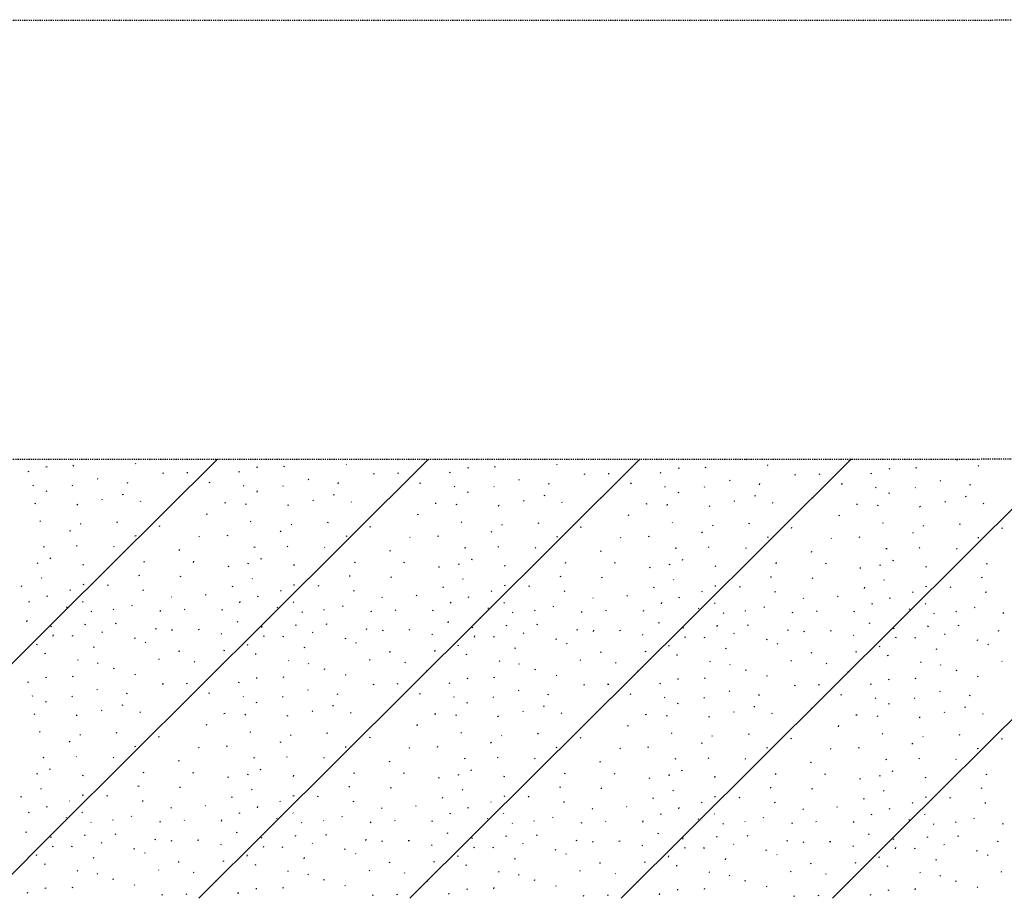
# Model space of a CAD drawing. Extents: x 387342 to 388770, y 98032 to 106632.
# Tile 8 of 14: x 388069 to 388158, y 100056 to 100136. Entities that reach past the tile are written whole.
import ezdxf

# ---------------------------------------------------------------- set-up
doc = ezdxf.new("R2010")
doc.units = 0
doc.header["$MEASUREMENT"] = 0
doc.linetypes.add('Eease', pattern=[0.4, 0.075, -0.05, 0.15, -0.05, 0.075])
doc.linetypes.add('Epl', pattern=[0.775, 0.325, -0.05, 0.025, -0.05, 0.325])
doc.layers.add('P_RW_EasementPerm', color=2, linetype='Eease', lineweight=30)
doc.layers.add('P_RW_PropertyLine', color=2, linetype='Epl', lineweight=25)

msp = doc.modelspace()

# ---------------------------------------------------------------- linework, layer by layer
at = {"layer": 'P_RW_EasementPerm', "ltscale": 0.2}
msp.add_line((387931.368, 100096.398), (388214.798, 100096.486), dxfattribs=at)
at = {"layer": 'P_RW_EasementPerm', "linetype": 'Continuous'}
for p, q in [((388072.077, 100082.02), (388086.57, 100096.446)), ((388091.276, 100081.975), (388105.821, 100096.452)), ((388110.476, 100081.93), (388125.072, 100096.458)), ((388129.676, 100081.885), (388144.323, 100096.464)), ((388148.876, 100081.84), (388163.574, 100096.47)), ((388052.832, 100062.865), (388072.077, 100082.02)), ((388072.032, 100062.82), (388091.276, 100081.975)), ((388091.232, 100062.775), (388110.476, 100081.93)), ((388110.432, 100062.73), (388129.676, 100081.885)), ((388129.632, 100062.685), (388148.876, 100081.84)), ((388148.831, 100062.641), (388168.076, 100081.796)), ((388065.622, 100056.44), (388072.032, 100062.82)), ((388084.872, 100056.446), (388091.232, 100062.775)), ((388104.123, 100056.452), (388110.432, 100062.73)), ((388123.374, 100056.457), (388129.632, 100062.685)), ((388142.625, 100056.463), (388148.831, 100062.641))]:
    msp.add_line(p, q, dxfattribs=at)
at = {"layer": 'P_RW_EasementPerm'}
for p, q in [((388115.569, 100096.449), (388115.571, 100096.455)), ((388134.769, 100096.404), (388134.788, 100096.461)), ((388153.969, 100096.359), (388154.003, 100096.459)), ((388071.051, 100095.757), (388070.948, 100095.735)), ((388073.445, 100095.805), (388073.479, 100095.904)), ((388079.151, 100096.004), (388079.101, 100096.054)), ((388086.577, 100096.417), (388086.474, 100096.395)), ((388090.251, 100095.712), (388090.148, 100095.69)), ((388092.645, 100095.76), (388092.679, 100095.86)), ((388098.351, 100095.959), (388098.301, 100096.009)), ((388105.777, 100096.372), (388105.674, 100096.35)), ((388109.451, 100095.667), (388109.348, 100095.645)), ((388111.845, 100095.715), (388111.879, 100095.815)), ((388117.551, 100095.914), (388117.501, 100095.964)), ((388124.977, 100096.327), (388124.874, 100096.305)), ((388128.651, 100095.622), (388128.548, 100095.6)), ((388131.045, 100095.67), (388131.079, 100095.77)), ((388136.751, 100095.869), (388136.701, 100095.92)), ((388144.177, 100096.283), (388144.074, 100096.26)), ((388147.851, 100095.578), (388147.748, 100095.555)), ((388150.245, 100095.626), (388150.279, 100095.725)), ((388155.951, 100095.825), (388155.901, 100095.875)), ((388069.366, 100095.304), (388069.4, 100095.403)), ((388075.705, 100094.619), (388075.655, 100094.669)), ((388081.633, 100095.136), (388081.666, 100095.236)), ((388083.876, 100095.216), (388083.773, 100095.194)), ((388088.566, 100095.259), (388088.6, 100095.359)), ((388100.833, 100095.091), (388100.866, 100095.191)), ((388103.076, 100095.172), (388102.973, 100095.15)), ((388107.766, 100095.214), (388107.799, 100095.314)), ((388120.033, 100095.046), (388120.066, 100095.146)), ((388122.275, 100095.127), (388122.173, 100095.105)), ((388126.966, 100095.169), (388126.999, 100095.269)), ((388139.233, 100095.001), (388139.266, 100095.101)), ((388141.475, 100095.082), (388141.373, 100095.06)), ((388146.166, 100095.124), (388146.199, 100095.224)), ((388069.811, 100094.03), (388069.761, 100094.08)), ((388073.404, 100094.012), (388073.354, 100094.062)), ((388078.374, 100094.261), (388078.408, 100094.361)), ((388085.865, 100094.29), (388085.899, 100094.39)), ((388089.011, 100093.985), (388088.961, 100094.035)), ((388092.604, 100093.967), (388092.554, 100094.017)), ((388094.905, 100094.574), (388094.855, 100094.625)), ((388097.574, 100094.217), (388097.608, 100094.316)), ((388105.065, 100094.245), (388105.099, 100094.345)), ((388108.211, 100093.94), (388108.161, 100093.99)), ((388111.804, 100093.922), (388111.754, 100093.972)), ((388114.105, 100094.53), (388114.055, 100094.58)), ((388116.774, 100094.172), (388116.807, 100094.271)), ((388124.265, 100094.201), (388124.299, 100094.3)), ((388127.411, 100093.895), (388127.361, 100093.945)), ((388131.004, 100093.877), (388130.954, 100093.927)), ((388133.305, 100094.485), (388133.255, 100094.535)), ((388135.974, 100094.127), (388136.007, 100094.226)), ((388143.465, 100094.156), (388143.499, 100094.255)), ((388146.611, 100093.85), (388146.561, 100093.9)), ((388150.204, 100093.832), (388150.154, 100093.883)), ((388152.505, 100094.44), (388152.455, 100094.49)), ((388155.174, 100094.082), (388155.207, 100094.182)), ((388070.992, 100093.505), (388071.026, 100093.604)), ((388078.008, 100093.234), (388077.905, 100093.212)), ((388083.192, 100093.023), (388083.142, 100093.073)), ((388090.192, 100093.46), (388090.226, 100093.56)), ((388097.208, 100093.189), (388097.105, 100093.167)), ((388102.392, 100092.979), (388102.342, 100093.029)), ((388109.392, 100093.415), (388109.426, 100093.515)), ((388116.408, 100093.144), (388116.305, 100093.122)), ((388121.592, 100092.934), (388121.542, 100092.984)), ((388128.592, 100093.37), (388128.626, 100093.47)), ((388135.608, 100093.099), (388135.505, 100093.077)), ((388140.792, 100092.889), (388140.742, 100092.939)), ((388147.792, 100093.325), (388147.826, 100093.425)), ((388154.808, 100093.054), (388154.705, 100093.032)), ((388069.964, 100092.378), (388069.998, 100092.477)), ((388073.85, 100092.315), (388073.75, 100092.265)), ((388076.119, 100092.715), (388076.069, 100092.765)), ((388079.609, 100092.568), (388079.559, 100092.618)), ((388087.312, 100092.469), (388087.21, 100092.447)), ((388089.164, 100092.333), (388089.197, 100092.433)), ((388093.05, 100092.27), (388092.95, 100092.221)), ((388095.319, 100092.67), (388095.269, 100092.72)), ((388098.809, 100092.523), (388098.759, 100092.573)), ((388106.512, 100092.424), (388106.409, 100092.402)), ((388108.364, 100092.288), (388108.397, 100092.388)), ((388112.25, 100092.225), (388112.15, 100092.176)), ((388114.519, 100092.625), (388114.469, 100092.675)), ((388118.008, 100092.478), (388117.959, 100092.528)), ((388125.712, 100092.38), (388125.609, 100092.357)), ((388127.564, 100092.243), (388127.597, 100092.343)), ((388131.45, 100092.18), (388131.35, 100092.131)), ((388133.719, 100092.581), (388133.669, 100092.631)), ((388137.208, 100092.433), (388137.159, 100092.483)), ((388144.912, 100092.335), (388144.809, 100092.313)), ((388146.764, 100092.198), (388146.797, 100092.298)), ((388150.65, 100092.135), (388150.55, 100092.086)), ((388152.919, 100092.536), (388152.869, 100092.586)), ((388156.408, 100092.388), (388156.358, 100092.438)), ((388085.626, 100091.412), (388085.659, 100091.512)), ((388104.826, 100091.368), (388104.859, 100091.468)), ((388124.026, 100091.323), (388124.059, 100091.423)), ((388143.226, 100091.278), (388143.259, 100091.378)), ((388070.454, 100090.779), (388070.404, 100090.828)), ((388074.146, 100090.518), (388074.096, 100090.568)), ((388077.435, 100090.689), (388077.468, 100090.789)), ((388081.296, 100090.309), (388081.33, 100090.408)), ((388089.654, 100090.734), (388089.604, 100090.784)), ((388093.346, 100090.474), (388093.296, 100090.524)), ((388096.635, 100090.644), (388096.668, 100090.744)), ((388100.496, 100090.264), (388100.529, 100090.363)), ((388108.854, 100090.689), (388108.804, 100090.739)), ((388112.546, 100090.429), (388112.496, 100090.479)), ((388115.835, 100090.599), (388115.868, 100090.699)), ((388119.696, 100090.219), (388119.729, 100090.319)), ((388128.054, 100090.644), (388128.004, 100090.694)), ((388131.746, 100090.384), (388131.696, 100090.434)), ((388135.035, 100090.554), (388135.068, 100090.654)), ((388138.896, 100090.174), (388138.929, 100090.274)), ((388147.254, 100090.599), (388147.204, 100090.649)), ((388150.946, 100090.339), (388150.896, 100090.389)), ((388154.235, 100090.51), (388154.268, 100090.609)), ((388158.096, 100090.129), (388158.129, 100090.229)), ((388073.194, 100089.922), (388073.094, 100089.873)), ((388079.163, 100089.471), (388079.06, 100089.449)), ((388084.952, 100089.352), (388084.902, 100089.402)), ((388087.482, 100089.459), (388087.516, 100089.558)), ((388092.394, 100089.877), (388092.294, 100089.828)), ((388098.363, 100089.426), (388098.26, 100089.404)), ((388104.152, 100089.307), (388104.102, 100089.357)), ((388106.682, 100089.414), (388106.716, 100089.513)), ((388111.594, 100089.832), (388111.494, 100089.783)), ((388117.563, 100089.381), (388117.46, 100089.359)), ((388123.352, 100089.262), (388123.302, 100089.312)), ((388125.882, 100089.369), (388125.916, 100089.469)), ((388130.794, 100089.787), (388130.694, 100089.738)), ((388136.763, 100089.336), (388136.66, 100089.314)), ((388142.552, 100089.217), (388142.502, 100089.267)), ((388145.082, 100089.324), (388145.116, 100089.424)), ((388149.994, 100089.742), (388149.894, 100089.693)), ((388155.963, 100089.291), (388155.86, 100089.269)), ((388070.802, 100088.469), (388070.699, 100088.447)), ((388073.791, 100088.524), (388073.741, 100088.574)), ((388077.179, 100088.442), (388077.129, 100088.492)), ((388090.002, 100088.424), (388089.898, 100088.402)), ((388092.991, 100088.479), (388092.941, 100088.529)), ((388096.379, 100088.397), (388096.329, 100088.447)), ((388109.201, 100088.379), (388109.098, 100088.357)), ((388112.191, 100088.434), (388112.141, 100088.484)), ((388115.579, 100088.352), (388115.529, 100088.402)), ((388131.391, 100088.389), (388131.341, 100088.439)), ((388150.591, 100088.344), (388150.541, 100088.394)), ((388071.35, 100087.376), (388071.383, 100087.476)), ((388083.105, 100088.122), (388083.139, 100088.222)), ((388102.305, 100088.078), (388102.339, 100088.177)), ((388121.505, 100088.033), (388121.539, 100088.133)), ((388128.401, 100088.335), (388128.298, 100088.312)), ((388134.779, 100088.307), (388134.729, 100088.357)), ((388140.705, 100087.988), (388140.739, 100088.088)), ((388147.601, 100088.29), (388147.498, 100088.268)), ((388153.979, 100088.262), (388153.929, 100088.312)), ((388070.184, 100086.946), (388070.218, 100087.045)), ((388074.355, 100086.797), (388074.389, 100086.896)), ((388079.893, 100087.062), (388079.926, 100087.162)), ((388084.406, 100087.052), (388084.439, 100087.151)), ((388087.624, 100086.666), (388087.522, 100086.644)), ((388089.384, 100086.901), (388089.418, 100087)), ((388090.55, 100087.331), (388090.583, 100087.431)), ((388093.555, 100086.752), (388093.588, 100086.851)), ((388099.092, 100087.017), (388099.126, 100087.117)), ((388103.606, 100087.007), (388103.639, 100087.107)), ((388106.824, 100086.621), (388106.722, 100086.599)), ((388108.584, 100086.856), (388108.618, 100086.956)), ((388109.75, 100087.286), (388109.783, 100087.386)), ((388112.755, 100086.707), (388112.788, 100086.807)), ((388118.292, 100086.973), (388118.326, 100087.072)), ((388122.806, 100086.962), (388122.839, 100087.062)), ((388126.024, 100086.576), (388125.921, 100086.554)), ((388127.784, 100086.811), (388127.818, 100086.911)), ((388128.95, 100087.241), (388128.983, 100087.341)), ((388131.955, 100086.662), (388131.988, 100086.762)), ((388137.492, 100086.928), (388137.526, 100087.027)), ((388142.006, 100086.917), (388142.039, 100087.017)), ((388146.984, 100086.766), (388147.017, 100086.866)), ((388148.15, 100087.197), (388148.183, 100087.296)), ((388151.155, 100086.617), (388151.188, 100086.717)), ((388156.692, 100086.883), (388156.726, 100086.983)), ((388079.48, 100085.849), (388079.377, 100085.827)), ((388083.249, 100085.748), (388083.146, 100085.725)), ((388098.68, 100085.804), (388098.577, 100085.782)), ((388102.449, 100085.703), (388102.346, 100085.681)), ((388117.88, 100085.76), (388117.777, 100085.737)), ((388137.08, 100085.715), (388136.977, 100085.692)), ((388145.224, 100086.531), (388145.121, 100086.509)), ((388068.737, 100084.86), (388068.77, 100084.96)), ((388070.582, 100085.579), (388070.532, 100085.629)), ((388074.407, 100085.025), (388074.304, 100085.003)), ((388076.584, 100084.935), (388076.618, 100085.034)), ((388087.937, 100084.815), (388087.97, 100084.915)), ((388089.782, 100085.534), (388089.732, 100085.584)), ((388093.607, 100084.981), (388093.503, 100084.958)), ((388095.784, 100084.89), (388095.818, 100084.989)), ((388107.137, 100084.77), (388107.17, 100084.87)), ((388108.982, 100085.489), (388108.932, 100085.539)), ((388112.806, 100084.936), (388112.703, 100084.914)), ((388114.984, 100084.845), (388115.017, 100084.945)), ((388121.649, 100085.658), (388121.546, 100085.636)), ((388126.337, 100084.725), (388126.37, 100084.825)), ((388128.182, 100085.444), (388128.132, 100085.494)), ((388132.006, 100084.891), (388131.903, 100084.869)), ((388134.184, 100084.8), (388134.217, 100084.9)), ((388140.849, 100085.613), (388140.746, 100085.591)), ((388145.537, 100084.68), (388145.57, 100084.78)), ((388147.382, 100085.399), (388147.332, 100085.45)), ((388151.206, 100084.846), (388151.103, 100084.824)), ((388153.384, 100084.755), (388153.417, 100084.855)), ((388156.28, 100085.67), (388156.177, 100085.648)), ((388071.063, 100083.941), (388071.096, 100084.041)), ((388073.182, 100084.485), (388073.132, 100084.535)), ((388079.849, 100084.502), (388079.746, 100084.48)), ((388082.43, 100083.865), (388082.38, 100083.915)), ((388085.544, 100084.058), (388085.494, 100084.108)), ((388090.263, 100083.897), (388090.296, 100083.996)), ((388092.382, 100084.44), (388092.332, 100084.49)), ((388099.049, 100084.457), (388098.946, 100084.435)), ((388104.744, 100084.013), (388104.694, 100084.064)), ((388109.463, 100083.852), (388109.496, 100083.951)), ((388111.582, 100084.395), (388111.532, 100084.445)), ((388118.249, 100084.412), (388118.146, 100084.39)), ((388123.944, 100083.969), (388123.894, 100084.019)), ((388128.663, 100083.807), (388128.696, 100083.907)), ((388130.782, 100084.35), (388130.732, 100084.4)), ((388137.449, 100084.367), (388137.346, 100084.345)), ((388143.144, 100083.924), (388143.094, 100083.974)), ((388149.981, 100084.305), (388149.932, 100084.355)), ((388156.649, 100084.323), (388156.546, 100084.301)), ((388069.431, 100083.419), (388069.465, 100083.519)), ((388072.878, 100082.939), (388072.828, 100082.989)), ((388074.329, 100083.435), (388074.279, 100083.485)), ((388078.828, 100083.075), (388078.778, 100083.125)), ((388088.631, 100083.374), (388088.665, 100083.474)), ((388093.529, 100083.39), (388093.479, 100083.44)), ((388098.028, 100083.03), (388097.978, 100083.08)), ((388101.63, 100083.82), (388101.58, 100083.87)), ((388107.831, 100083.33), (388107.865, 100083.429)), ((388112.729, 100083.345), (388112.679, 100083.395)), ((388117.228, 100082.985), (388117.178, 100083.035)), ((388120.83, 100083.775), (388120.78, 100083.825)), ((388127.031, 100083.285), (388127.065, 100083.384)), ((388131.929, 100083.3), (388131.879, 100083.35)), ((388136.428, 100082.94), (388136.378, 100082.99)), ((388140.03, 100083.73), (388139.98, 100083.78)), ((388146.231, 100083.24), (388146.265, 100083.34)), ((388147.863, 100083.762), (388147.896, 100083.862)), ((388151.129, 100083.255), (388151.079, 100083.305)), ((388075.127, 100082.535), (388075.077, 100082.585)), ((388077.128, 100082.73), (388077.078, 100082.78)), ((388081.427, 100082.62), (388081.327, 100082.57)), ((388083.627, 100082.715), (388083.577, 100082.764)), ((388087.001, 100082.682), (388087.035, 100082.782)), ((388092.078, 100082.894), (388092.028, 100082.944)), ((388094.327, 100082.49), (388094.277, 100082.54)), ((388096.328, 100082.685), (388096.278, 100082.735)), ((388100.627, 100082.575), (388100.527, 100082.525)), ((388102.827, 100082.67), (388102.777, 100082.72)), ((388106.201, 100082.637), (388106.235, 100082.737)), ((388111.278, 100082.849), (388111.228, 100082.899)), ((388113.527, 100082.445), (388113.477, 100082.495)), ((388115.527, 100082.64), (388115.478, 100082.69)), ((388119.827, 100082.53), (388119.727, 100082.481)), ((388122.027, 100082.625), (388121.977, 100082.675)), ((388125.401, 100082.592), (388125.435, 100082.692)), ((388130.478, 100082.804), (388130.428, 100082.855)), ((388132.727, 100082.4), (388132.677, 100082.45)), ((388134.727, 100082.595), (388134.678, 100082.645)), ((388139.027, 100082.485), (388138.927, 100082.436)), ((388141.227, 100082.58), (388141.177, 100082.63)), ((388144.601, 100082.547), (388144.635, 100082.647)), ((388149.678, 100082.76), (388149.628, 100082.81)), ((388151.927, 100082.356), (388151.877, 100082.405)), ((388153.927, 100082.55), (388153.878, 100082.6)), ((388155.628, 100082.895), (388155.578, 100082.945)), ((388158.227, 100082.44), (388158.127, 100082.391)), ((388069.196, 100081.644), (388069.23, 100081.743)), ((388071.429, 100081.174), (388071.462, 100081.274)), ((388072.035, 100082.042), (388072.077, 100082.02)), ((388072.077, 100082.02), (388072.096, 100081.997)), ((388074.53, 100081.353), (388074.564, 100081.452)), ((388077.322, 100081.439), (388077.356, 100081.539)), ((388088.396, 100081.599), (388088.43, 100081.699)), ((388090.628, 100081.129), (388090.662, 100081.229)), ((388091.235, 100081.997), (388091.276, 100081.975)), ((388091.276, 100081.975), (388091.296, 100081.952)), ((388093.73, 100081.308), (388093.764, 100081.407)), ((388096.522, 100081.394), (388096.556, 100081.494)), ((388107.596, 100081.554), (388107.63, 100081.654)), ((388110.435, 100081.952), (388110.476, 100081.93)), ((388110.476, 100081.93), (388110.496, 100081.907)), ((388112.93, 100081.263), (388112.964, 100081.363)), ((388115.722, 100081.349), (388115.756, 100081.449)), ((388126.796, 100081.509), (388126.83, 100081.609)), ((388129.635, 100081.907), (388129.676, 100081.885)), ((388129.676, 100081.885), (388129.696, 100081.862)), ((388132.13, 100081.218), (388132.164, 100081.318)), ((388134.922, 100081.304), (388134.955, 100081.404)), ((388145.996, 100081.464), (388146.03, 100081.564)), ((388148.835, 100081.862), (388148.876, 100081.84)), ((388148.876, 100081.84), (388148.895, 100081.817)), ((388151.33, 100081.173), (388151.364, 100081.273)), ((388154.122, 100081.26), (388154.155, 100081.359)), ((388071.613, 100080.338), (388071.646, 100080.438)), ((388073.363, 100080.319), (388073.396, 100080.419)), ((388076.091, 100080.664), (388076.041, 100080.714)), ((388080.95, 100080.966), (388080.984, 100081.066)), ((388082.437, 100080.855), (388082.471, 100080.954)), ((388084.912, 100080.935), (388084.809, 100080.913)), ((388086.978, 100080.499), (388086.929, 100080.549)), ((388090.813, 100080.293), (388090.846, 100080.393)), ((388092.563, 100080.274), (388092.596, 100080.374)), ((388095.291, 100080.619), (388095.241, 100080.669)), ((388100.15, 100080.921), (388100.184, 100081.021)), ((388101.637, 100080.81), (388101.671, 100080.91)), ((388104.112, 100080.89), (388104.009, 100080.868)), ((388106.178, 100080.455), (388106.128, 100080.505)), ((388109.828, 100081.085), (388109.862, 100081.184)), ((388110.013, 100080.248), (388110.046, 100080.348)), ((388111.763, 100080.229), (388111.796, 100080.329)), ((388114.491, 100080.574), (388114.441, 100080.624)), ((388119.35, 100080.876), (388119.384, 100080.976)), ((388120.837, 100080.765), (388120.871, 100080.865)), ((388123.312, 100080.845), (388123.209, 100080.823)), ((388125.378, 100080.41), (388125.328, 100080.46)), ((388129.028, 100081.04), (388129.062, 100081.139)), ((388129.213, 100080.204), (388129.246, 100080.303)), ((388133.691, 100080.53), (388133.641, 100080.579)), ((388138.55, 100080.832), (388138.584, 100080.932)), ((388140.037, 100080.72), (388140.071, 100080.82)), ((388142.512, 100080.8), (388142.409, 100080.778)), ((388144.578, 100080.365), (388144.528, 100080.415)), ((388148.228, 100080.995), (388148.262, 100081.095)), ((388152.891, 100080.485), (388152.841, 100080.535)), ((388157.75, 100080.787), (388157.784, 100080.887)), ((388070.12, 100079.537), (388070.154, 100079.637)), ((388075.314, 100079.293), (388075.348, 100079.393)), ((388079.039, 100080.12), (388079.072, 100080.22)), ((388080.044, 100079.726), (388079.994, 100079.776)), ((388089.32, 100079.492), (388089.354, 100079.592)), ((388098.239, 100080.075), (388098.272, 100080.175)), ((388099.244, 100079.682), (388099.194, 100079.732)), ((388108.52, 100079.447), (388108.554, 100079.547)), ((388117.439, 100080.03), (388117.472, 100080.13)), ((388118.444, 100079.637), (388118.394, 100079.687)), ((388127.72, 100079.403), (388127.754, 100079.502)), ((388130.963, 100080.184), (388130.996, 100080.284)), ((388136.639, 100079.985), (388136.672, 100080.085)), ((388137.644, 100079.592), (388137.594, 100079.642)), ((388146.92, 100079.358), (388146.954, 100079.458)), ((388148.413, 100080.159), (388148.446, 100080.258)), ((388150.163, 100080.139), (388150.196, 100080.239)), ((388155.838, 100079.94), (388155.872, 100080.04)), ((388156.844, 100079.547), (388156.794, 100079.597)), ((388070.918, 100078.739), (388070.815, 100078.717)), ((388083.14, 100078.943), (388083.037, 100078.92)), ((388087.178, 100078.987), (388087.212, 100079.086)), ((388090.118, 100078.694), (388090.015, 100078.672)), ((388094.514, 100079.248), (388094.548, 100079.348)), ((388102.34, 100078.898), (388102.237, 100078.876)), ((388106.378, 100078.942), (388106.412, 100079.041)), ((388109.318, 100078.649), (388109.215, 100078.627)), ((388113.714, 100079.203), (388113.748, 100079.303)), ((388121.539, 100078.853), (388121.437, 100078.831)), ((388125.578, 100078.897), (388125.612, 100078.997)), ((388128.518, 100078.605), (388128.415, 100078.582)), ((388132.914, 100079.158), (388132.948, 100079.258)), ((388140.739, 100078.808), (388140.637, 100078.786)), ((388144.778, 100078.852), (388144.812, 100078.952)), ((388147.718, 100078.56), (388147.615, 100078.538)), ((388152.114, 100079.114), (388152.148, 100079.213)), ((388073.898, 100078.116), (388073.848, 100078.166)), ((388075.712, 100077.833), (388075.662, 100077.883)), ((388081.296, 100078.192), (388081.247, 100078.241)), ((388084.506, 100077.952), (388084.457, 100078.002)), ((388093.098, 100078.071), (388093.048, 100078.121)), ((388094.912, 100077.788), (388094.862, 100077.838)), ((388100.496, 100078.147), (388100.446, 100078.197)), ((388103.706, 100077.907), (388103.657, 100077.957)), ((388112.298, 100078.026), (388112.248, 100078.076)), ((388114.112, 100077.743), (388114.062, 100077.794)), ((388119.696, 100078.102), (388119.646, 100078.152)), ((388122.906, 100077.862), (388122.856, 100077.912)), ((388131.498, 100077.981), (388131.448, 100078.031)), ((388133.312, 100077.699), (388133.262, 100077.749)), ((388138.896, 100078.057), (388138.846, 100078.107)), ((388142.106, 100077.817), (388142.056, 100077.867)), ((388150.698, 100077.937), (388150.648, 100077.987)), ((388152.512, 100077.654), (388152.462, 100077.704)), ((388158.096, 100078.012), (388158.046, 100078.062)), ((388073.4, 100076.605), (388073.434, 100076.705)), ((388077.125, 100077.339), (388077.158, 100077.439)), ((388079.106, 100076.804), (388079.056, 100076.854)), ((388086.532, 100077.217), (388086.429, 100077.195)), ((388096.325, 100077.294), (388096.358, 100077.394)), ((388098.306, 100076.759), (388098.256, 100076.809)), ((388105.732, 100077.172), (388105.629, 100077.15)), ((388115.524, 100077.249), (388115.558, 100077.349)), ((388117.506, 100076.714), (388117.456, 100076.764)), ((388124.932, 100077.127), (388124.829, 100077.105)), ((388134.724, 100077.204), (388134.758, 100077.304)), ((388136.706, 100076.67), (388136.656, 100076.72)), ((388144.132, 100077.083), (388144.029, 100077.06)), ((388153.924, 100077.159), (388153.958, 100077.259)), ((388069.321, 100076.104), (388069.355, 100076.203)), ((388071.006, 100076.557), (388070.904, 100076.535)), ((388081.588, 100075.936), (388081.622, 100076.036)), ((388083.831, 100076.016), (388083.728, 100075.994)), ((388088.521, 100076.059), (388088.555, 100076.159)), ((388090.206, 100076.512), (388090.103, 100076.49)), ((388092.6, 100076.56), (388092.634, 100076.66)), ((388100.788, 100075.891), (388100.822, 100075.991)), ((388103.031, 100075.972), (388102.928, 100075.95)), ((388107.721, 100076.014), (388107.755, 100076.114)), ((388109.406, 100076.467), (388109.303, 100076.445)), ((388111.8, 100076.515), (388111.834, 100076.615)), ((388119.988, 100075.846), (388120.021, 100075.946)), ((388122.231, 100075.927), (388122.128, 100075.905)), ((388126.921, 100075.969), (388126.955, 100076.069)), ((388128.606, 100076.422), (388128.503, 100076.4)), ((388131, 100076.47), (388131.034, 100076.57)), ((388139.188, 100075.801), (388139.221, 100075.901)), ((388141.431, 100075.882), (388141.328, 100075.86)), ((388146.121, 100075.924), (388146.155, 100076.024)), ((388147.806, 100076.378), (388147.703, 100076.355)), ((388150.2, 100076.426), (388150.234, 100076.525)), ((388155.906, 100076.625), (388155.856, 100076.675)), ((388075.66, 100075.419), (388075.61, 100075.469)), ((388078.329, 100075.061), (388078.363, 100075.161)), ((388085.82, 100075.09), (388085.854, 100075.19)), ((388094.86, 100075.374), (388094.81, 100075.425)), ((388097.529, 100075.017), (388097.563, 100075.116)), ((388105.02, 100075.046), (388105.054, 100075.145)), ((388114.06, 100075.33), (388114.01, 100075.38)), ((388116.729, 100074.972), (388116.763, 100075.071)), ((388124.22, 100075.001), (388124.254, 100075.1)), ((388133.26, 100075.285), (388133.21, 100075.335)), ((388135.929, 100074.927), (388135.963, 100075.026)), ((388143.42, 100074.956), (388143.454, 100075.055)), ((388152.46, 100075.24), (388152.41, 100075.29)), ((388155.129, 100074.882), (388155.163, 100074.982)), ((388069.766, 100074.83), (388069.716, 100074.88)), ((388070.947, 100074.305), (388070.981, 100074.404)), ((388073.359, 100074.812), (388073.309, 100074.862)), ((388077.963, 100074.034), (388077.86, 100074.012)), ((388088.966, 100074.785), (388088.916, 100074.835)), ((388090.147, 100074.26), (388090.181, 100074.36)), ((388092.559, 100074.767), (388092.509, 100074.817)), ((388108.166, 100074.74), (388108.116, 100074.79)), ((388109.347, 100074.215), (388109.381, 100074.315)), ((388111.759, 100074.722), (388111.709, 100074.772)), ((388127.366, 100074.695), (388127.316, 100074.745)), ((388128.547, 100074.17), (388128.581, 100074.27)), ((388130.959, 100074.677), (388130.909, 100074.727)), ((388146.566, 100074.65), (388146.516, 100074.7)), ((388147.747, 100074.125), (388147.781, 100074.225)), ((388150.159, 100074.632), (388150.109, 100074.683)), ((388069.919, 100073.178), (388069.953, 100073.277)), ((388073.805, 100073.115), (388073.705, 100073.065)), ((388076.074, 100073.515), (388076.024, 100073.565)), ((388079.564, 100073.368), (388079.514, 100073.418)), ((388083.147, 100073.823), (388083.098, 100073.874)), ((388087.268, 100073.269), (388087.165, 100073.247)), ((388089.119, 100073.133), (388089.153, 100073.233)), ((388095.274, 100073.47), (388095.224, 100073.52)), ((388097.163, 100073.989), (388097.06, 100073.967)), ((388098.764, 100073.323), (388098.714, 100073.373)), ((388102.347, 100073.779), (388102.297, 100073.829)), ((388106.467, 100073.225), (388106.365, 100073.202)), ((388108.319, 100073.088), (388108.353, 100073.188)), ((388114.474, 100073.425), (388114.424, 100073.476)), ((388116.363, 100073.944), (388116.26, 100073.922)), ((388117.964, 100073.278), (388117.914, 100073.328)), ((388121.547, 100073.734), (388121.497, 100073.784)), ((388125.667, 100073.18), (388125.565, 100073.158)), ((388127.519, 100073.043), (388127.553, 100073.143)), ((388133.674, 100073.381), (388133.624, 100073.431)), ((388135.563, 100073.899), (388135.46, 100073.877)), ((388137.164, 100073.233), (388137.114, 100073.283)), ((388140.747, 100073.689), (388140.697, 100073.739)), ((388144.867, 100073.135), (388144.765, 100073.113)), ((388152.874, 100073.336), (388152.824, 100073.386)), ((388154.763, 100073.855), (388154.66, 100073.832)), ((388156.364, 100073.188), (388156.314, 100073.238)), ((388085.581, 100072.213), (388085.614, 100072.312)), ((388093.005, 100073.07), (388092.905, 100073.021)), ((388104.781, 100072.168), (388104.814, 100072.268)), ((388112.205, 100073.025), (388112.105, 100072.976)), ((388123.981, 100072.123), (388124.014, 100072.223)), ((388131.405, 100072.98), (388131.305, 100072.931)), ((388146.719, 100072.998), (388146.752, 100073.098)), ((388150.605, 100072.935), (388150.505, 100072.886)), ((388070.41, 100071.579), (388070.36, 100071.628)), ((388074.101, 100071.319), (388074.051, 100071.368)), ((388077.39, 100071.489), (388077.424, 100071.589)), ((388089.609, 100071.534), (388089.56, 100071.584)), ((388093.301, 100071.274), (388093.251, 100071.324)), ((388096.59, 100071.444), (388096.624, 100071.544)), ((388108.809, 100071.489), (388108.76, 100071.539)), ((388115.79, 100071.399), (388115.823, 100071.499)), ((388128.009, 100071.444), (388127.959, 100071.494)), ((388134.99, 100071.354), (388135.023, 100071.454)), ((388143.181, 100072.078), (388143.214, 100072.178)), ((388147.209, 100071.399), (388147.159, 100071.449)), ((388154.19, 100071.31), (388154.223, 100071.409)), ((388073.15, 100070.722), (388073.049, 100070.673)), ((388081.251, 100071.109), (388081.285, 100071.208)), ((388092.349, 100070.677), (388092.249, 100070.628)), ((388100.451, 100071.064), (388100.485, 100071.164)), ((388111.549, 100070.632), (388111.449, 100070.583)), ((388112.501, 100071.229), (388112.451, 100071.279)), ((388119.651, 100071.019), (388119.685, 100071.119)), ((388130.749, 100070.587), (388130.649, 100070.538)), ((388131.701, 100071.184), (388131.651, 100071.234)), ((388138.851, 100070.974), (388138.885, 100071.074)), ((388149.949, 100070.543), (388149.849, 100070.493)), ((388150.901, 100071.139), (388150.851, 100071.189)), ((388158.051, 100070.929), (388158.084, 100071.029)), ((388079.118, 100070.271), (388079.015, 100070.249)), ((388084.907, 100070.152), (388084.857, 100070.202)), ((388087.437, 100070.259), (388087.471, 100070.358)), ((388098.318, 100070.226), (388098.215, 100070.204)), ((388104.107, 100070.107), (388104.057, 100070.157)), ((388106.637, 100070.214), (388106.671, 100070.313)), ((388117.518, 100070.181), (388117.415, 100070.159)), ((388123.307, 100070.062), (388123.257, 100070.112)), ((388125.837, 100070.169), (388125.871, 100070.269)), ((388136.718, 100070.136), (388136.615, 100070.114)), ((388142.507, 100070.018), (388142.457, 100070.067)), ((388145.037, 100070.124), (388145.071, 100070.224)), ((388155.918, 100070.091), (388155.815, 100070.069)), ((388070.757, 100069.269), (388070.654, 100069.247)), ((388073.746, 100069.324), (388073.696, 100069.374)), ((388077.134, 100069.242), (388077.085, 100069.292)), ((388083.061, 100068.922), (388083.094, 100069.022)), ((388089.957, 100069.224), (388089.854, 100069.202)), ((388092.946, 100069.279), (388092.896, 100069.329)), ((388096.334, 100069.197), (388096.285, 100069.247)), ((388102.261, 100068.878), (388102.294, 100068.977)), ((388109.157, 100069.179), (388109.054, 100069.157)), ((388112.146, 100069.234), (388112.096, 100069.284)), ((388115.534, 100069.152), (388115.484, 100069.202)), ((388121.46, 100068.833), (388121.494, 100068.933)), ((388128.357, 100069.135), (388128.254, 100069.112)), ((388131.346, 100069.189), (388131.296, 100069.239)), ((388134.734, 100069.107), (388134.684, 100069.157)), ((388140.66, 100068.788), (388140.694, 100068.888)), ((388147.557, 100069.09), (388147.453, 100069.068)), ((388150.546, 100069.145), (388150.496, 100069.194)), ((388153.934, 100069.062), (388153.884, 100069.112)), ((388070.139, 100067.746), (388070.173, 100067.845)), ((388071.305, 100068.176), (388071.339, 100068.276)), ((388079.848, 100067.862), (388079.881, 100067.962)), ((388084.361, 100067.852), (388084.394, 100067.951)), ((388089.339, 100067.701), (388089.373, 100067.8)), ((388090.505, 100068.131), (388090.539, 100068.231)), ((388099.048, 100067.817), (388099.081, 100067.917)), ((388103.561, 100067.807), (388103.594, 100067.907)), ((388108.539, 100067.656), (388108.573, 100067.756)), ((388109.705, 100068.086), (388109.739, 100068.186)), ((388118.248, 100067.773), (388118.281, 100067.872)), ((388122.761, 100067.762), (388122.794, 100067.862)), ((388128.905, 100068.042), (388128.938, 100068.141)), ((388137.448, 100067.728), (388137.481, 100067.827)), ((388141.961, 100067.717), (388141.994, 100067.817)), ((388148.105, 100067.997), (388148.138, 100068.096)), ((388156.647, 100067.683), (388156.681, 100067.783)), ((388074.31, 100067.597), (388074.344, 100067.696)), ((388087.58, 100067.466), (388087.477, 100067.444)), ((388093.51, 100067.552), (388093.544, 100067.652)), ((388106.78, 100067.421), (388106.677, 100067.399)), ((388112.71, 100067.507), (388112.744, 100067.607)), ((388125.979, 100067.376), (388125.877, 100067.354)), ((388127.739, 100067.611), (388127.773, 100067.711)), ((388131.91, 100067.462), (388131.944, 100067.562)), ((388145.179, 100067.331), (388145.077, 100067.309)), ((388146.939, 100067.566), (388146.973, 100067.666)), ((388151.11, 100067.417), (388151.143, 100067.517)), ((388070.537, 100066.379), (388070.487, 100066.429)), ((388079.435, 100066.649), (388079.332, 100066.627)), ((388083.204, 100066.548), (388083.101, 100066.526)), ((388089.737, 100066.334), (388089.687, 100066.384)), ((388098.635, 100066.604), (388098.532, 100066.582)), ((388102.404, 100066.503), (388102.301, 100066.481)), ((388108.937, 100066.289), (388108.887, 100066.339)), ((388117.835, 100066.56), (388117.732, 100066.537)), ((388121.604, 100066.458), (388121.501, 100066.436)), ((388128.137, 100066.244), (388128.087, 100066.294)), ((388137.035, 100066.515), (388136.932, 100066.493)), ((388140.804, 100066.413), (388140.701, 100066.391)), ((388147.337, 100066.199), (388147.287, 100066.25)), ((388156.235, 100066.47), (388156.132, 100066.448)), ((388068.692, 100065.66), (388068.726, 100065.76)), ((388073.137, 100065.285), (388073.087, 100065.335)), ((388074.362, 100065.826), (388074.259, 100065.803)), ((388076.539, 100065.735), (388076.573, 100065.834)), ((388079.804, 100065.302), (388079.701, 100065.28)), ((388087.892, 100065.615), (388087.925, 100065.715)), ((388092.337, 100065.24), (388092.287, 100065.29)), ((388093.562, 100065.781), (388093.459, 100065.759)), ((388095.739, 100065.69), (388095.773, 100065.79)), ((388099.004, 100065.257), (388098.901, 100065.235)), ((388107.092, 100065.57), (388107.125, 100065.67)), ((388111.537, 100065.195), (388111.487, 100065.245)), ((388112.762, 100065.736), (388112.659, 100065.714)), ((388114.939, 100065.645), (388114.973, 100065.745)), ((388118.204, 100065.212), (388118.101, 100065.19)), ((388126.292, 100065.525), (388126.325, 100065.625)), ((388130.737, 100065.15), (388130.687, 100065.2)), ((388131.962, 100065.691), (388131.858, 100065.669)), ((388134.139, 100065.6), (388134.173, 100065.7)), ((388137.404, 100065.167), (388137.301, 100065.145)), ((388145.492, 100065.481), (388145.525, 100065.58)), ((388149.937, 100065.105), (388149.887, 100065.155)), ((388151.161, 100065.646), (388151.058, 100065.624)), ((388153.339, 100065.555), (388153.373, 100065.655)), ((388156.604, 100065.123), (388156.501, 100065.101)), ((388069.386, 100064.219), (388069.42, 100064.319)), ((388071.018, 100064.742), (388071.052, 100064.841)), ((388074.284, 100064.235), (388074.234, 100064.285)), ((388082.385, 100064.665), (388082.335, 100064.715)), ((388085.499, 100064.858), (388085.45, 100064.908)), ((388088.586, 100064.174), (388088.62, 100064.274)), ((388090.218, 100064.697), (388090.252, 100064.796)), ((388093.484, 100064.19), (388093.434, 100064.24)), ((388101.585, 100064.62), (388101.535, 100064.67)), ((388104.699, 100064.813), (388104.65, 100064.864)), ((388107.786, 100064.13), (388107.82, 100064.229)), ((388109.418, 100064.652), (388109.451, 100064.752)), ((388112.684, 100064.145), (388112.634, 100064.195)), ((388120.785, 100064.575), (388120.735, 100064.625)), ((388123.899, 100064.769), (388123.849, 100064.819)), ((388126.986, 100064.085), (388127.02, 100064.184)), ((388128.618, 100064.607), (388128.651, 100064.707)), ((388131.884, 100064.1), (388131.834, 100064.15)), ((388139.985, 100064.53), (388139.935, 100064.58)), ((388143.099, 100064.724), (388143.049, 100064.774)), ((388146.186, 100064.04), (388146.22, 100064.14)), ((388147.818, 100064.562), (388147.851, 100064.662)), ((388072.833, 100063.739), (388072.783, 100063.789)), ((388075.082, 100063.335), (388075.032, 100063.385)), ((388077.083, 100063.53), (388077.033, 100063.58)), ((388078.783, 100063.875), (388078.733, 100063.925)), ((388081.382, 100063.42), (388081.282, 100063.37)), ((388083.582, 100063.515), (388083.532, 100063.564)), ((388086.956, 100063.482), (388086.99, 100063.582)), ((388092.033, 100063.694), (388091.983, 100063.744)), ((388094.282, 100063.29), (388094.232, 100063.34)), ((388096.283, 100063.485), (388096.233, 100063.535)), ((388097.983, 100063.83), (388097.933, 100063.88)), ((388100.582, 100063.375), (388100.482, 100063.325)), ((388102.782, 100063.47), (388102.732, 100063.52)), ((388106.156, 100063.437), (388106.19, 100063.537)), ((388111.233, 100063.649), (388111.183, 100063.699)), ((388113.482, 100063.245), (388113.432, 100063.295)), ((388115.483, 100063.44), (388115.433, 100063.49)), ((388117.183, 100063.785), (388117.133, 100063.835)), ((388119.782, 100063.33), (388119.682, 100063.281)), ((388121.982, 100063.425), (388121.932, 100063.475)), ((388125.356, 100063.392), (388125.39, 100063.492)), ((388130.433, 100063.605), (388130.383, 100063.655)), ((388132.682, 100063.2), (388132.632, 100063.25)), ((388134.683, 100063.395), (388134.633, 100063.445)), ((388136.383, 100063.74), (388136.333, 100063.79)), ((388138.982, 100063.285), (388138.882, 100063.236)), ((388141.182, 100063.38), (388141.132, 100063.43)), ((388144.556, 100063.348), (388144.59, 100063.447)), ((388149.633, 100063.56), (388149.583, 100063.61)), ((388151.084, 100064.055), (388151.034, 100064.105)), ((388153.883, 100063.35), (388153.833, 100063.4)), ((388155.583, 100063.695), (388155.533, 100063.745)), ((388069.151, 100062.444), (388069.185, 100062.543)), ((388071.99, 100062.842), (388072.032, 100062.82)), ((388072.032, 100062.82), (388072.051, 100062.797)), ((388088.351, 100062.399), (388088.385, 100062.499)), ((388091.19, 100062.797), (388091.232, 100062.775)), ((388091.232, 100062.775), (388091.251, 100062.752)), ((388107.551, 100062.354), (388107.585, 100062.454)), ((388110.39, 100062.752), (388110.432, 100062.73)), ((388110.432, 100062.73), (388110.451, 100062.707)), ((388126.751, 100062.309), (388126.785, 100062.409)), ((388129.59, 100062.707), (388129.632, 100062.685)), ((388129.632, 100062.685), (388129.651, 100062.662)), ((388145.951, 100062.264), (388145.985, 100062.364)), ((388148.79, 100062.662), (388148.831, 100062.641)), ((388148.831, 100062.641), (388148.851, 100062.617)), ((388151.882, 100063.156), (388151.832, 100063.206)), ((388158.182, 100063.24), (388158.082, 100063.191)), ((388071.384, 100061.974), (388071.417, 100062.074)), ((388074.485, 100062.153), (388074.519, 100062.252)), ((388076.046, 100061.464), (388075.996, 100061.514)), ((388077.277, 100062.239), (388077.311, 100062.339)), ((388080.905, 100061.766), (388080.939, 100061.866)), ((388082.392, 100061.655), (388082.426, 100061.754)), ((388084.868, 100061.735), (388084.765, 100061.713)), ((388090.584, 100061.929), (388090.617, 100062.029)), ((388093.685, 100062.108), (388093.719, 100062.207)), ((388095.246, 100061.419), (388095.196, 100061.469)), ((388096.477, 100062.194), (388096.511, 100062.294)), ((388100.105, 100061.721), (388100.139, 100061.821)), ((388101.592, 100061.61), (388101.626, 100061.71)), ((388104.068, 100061.69), (388103.964, 100061.668)), ((388109.784, 100061.885), (388109.817, 100061.984)), ((388112.885, 100062.063), (388112.919, 100062.163)), ((388115.677, 100062.149), (388115.711, 100062.249)), ((388119.305, 100061.677), (388119.339, 100061.776)), ((388120.792, 100061.565), (388120.826, 100061.665)), ((388123.267, 100061.645), (388123.164, 100061.623)), ((388128.984, 100061.84), (388129.017, 100061.939)), ((388132.085, 100062.018), (388132.119, 100062.118)), ((388134.877, 100062.105), (388134.911, 100062.204)), ((388138.505, 100061.632), (388138.539, 100061.732)), ((388139.992, 100061.52), (388140.026, 100061.62)), ((388142.467, 100061.6), (388142.364, 100061.578)), ((388148.183, 100061.795), (388148.217, 100061.895)), ((388151.285, 100061.973), (388151.319, 100062.073)), ((388154.077, 100062.06), (388154.111, 100062.159)), ((388157.705, 100061.587), (388157.739, 100061.687)), ((388071.568, 100061.138), (388071.601, 100061.238)), ((388073.318, 100061.119), (388073.351, 100061.219)), ((388078.994, 100060.92), (388079.027, 100061.02)), ((388079.999, 100060.527), (388079.949, 100060.576)), ((388086.934, 100061.3), (388086.884, 100061.349)), ((388090.768, 100061.093), (388090.801, 100061.193)), ((388092.518, 100061.074), (388092.551, 100061.174)), ((388098.194, 100060.875), (388098.227, 100060.975)), ((388106.134, 100061.255), (388106.084, 100061.305)), ((388109.968, 100061.049), (388110.001, 100061.148)), ((388111.718, 100061.029), (388111.751, 100061.129)), ((388114.446, 100061.374), (388114.396, 100061.424)), ((388117.394, 100060.83), (388117.427, 100060.93)), ((388125.333, 100061.21), (388125.284, 100061.26)), ((388129.168, 100061.004), (388129.201, 100061.103)), ((388130.918, 100060.984), (388130.951, 100061.084)), ((388133.646, 100061.33), (388133.596, 100061.38)), ((388136.594, 100060.785), (388136.627, 100060.885)), ((388144.533, 100061.165), (388144.484, 100061.215)), ((388148.368, 100060.959), (388148.401, 100061.059)), ((388150.118, 100060.939), (388150.151, 100061.039)), ((388152.846, 100061.285), (388152.796, 100061.335)), ((388155.794, 100060.74), (388155.827, 100060.84)), ((388070.075, 100060.337), (388070.109, 100060.437)), ((388075.27, 100060.093), (388075.303, 100060.193)), ((388083.095, 100059.743), (388082.992, 100059.721)), ((388087.134, 100059.787), (388087.167, 100059.886)), ((388089.275, 100060.292), (388089.309, 100060.392)), ((388094.469, 100060.048), (388094.503, 100060.148)), ((388099.199, 100060.482), (388099.149, 100060.532)), ((388102.295, 100059.698), (388102.192, 100059.676)), ((388106.334, 100059.742), (388106.367, 100059.842)), ((388108.475, 100060.247), (388108.509, 100060.347)), ((388113.669, 100060.003), (388113.703, 100060.103)), ((388118.399, 100060.437), (388118.349, 100060.487)), ((388121.495, 100059.653), (388121.392, 100059.631)), ((388125.534, 100059.697), (388125.567, 100059.797)), ((388127.675, 100060.203), (388127.709, 100060.302)), ((388132.869, 100059.958), (388132.903, 100060.058)), ((388137.599, 100060.392), (388137.549, 100060.442)), ((388144.733, 100059.652), (388144.767, 100059.752)), ((388146.875, 100060.158), (388146.909, 100060.258)), ((388152.069, 100059.914), (388152.103, 100060.013)), ((388156.799, 100060.347), (388156.749, 100060.397)), ((388070.874, 100059.539), (388070.771, 100059.517)), ((388073.853, 100058.916), (388073.803, 100058.966)), ((388081.252, 100058.992), (388081.202, 100059.042)), ((388084.462, 100058.752), (388084.412, 100058.802)), ((388090.074, 100059.494), (388089.97, 100059.472)), ((388093.053, 100058.871), (388093.003, 100058.921)), ((388100.451, 100058.947), (388100.402, 100058.997)), ((388103.662, 100058.707), (388103.612, 100058.757)), ((388109.273, 100059.45), (388109.17, 100059.427)), ((388112.253, 100058.826), (388112.203, 100058.876)), ((388119.651, 100058.902), (388119.602, 100058.952)), ((388128.473, 100059.405), (388128.37, 100059.383)), ((388131.453, 100058.782), (388131.403, 100058.831)), ((388138.851, 100058.857), (388138.802, 100058.907)), ((388140.695, 100059.608), (388140.592, 100059.586)), ((388147.673, 100059.36), (388147.57, 100059.338)), ((388150.653, 100058.737), (388150.603, 100058.787)), ((388158.051, 100058.812), (388158.001, 100058.862)), ((388075.667, 100058.633), (388075.617, 100058.683)), ((388077.08, 100058.139), (388077.113, 100058.239)), ((388086.487, 100058.017), (388086.384, 100057.995)), ((388094.867, 100058.588), (388094.817, 100058.639)), ((388096.28, 100058.094), (388096.313, 100058.194)), ((388105.687, 100057.972), (388105.584, 100057.95)), ((388114.067, 100058.544), (388114.017, 100058.594)), ((388115.48, 100058.049), (388115.513, 100058.149)), ((388122.861, 100058.662), (388122.812, 100058.712)), ((388124.887, 100057.927), (388124.784, 100057.905)), ((388133.267, 100058.499), (388133.217, 100058.549)), ((388134.68, 100058.004), (388134.713, 100058.104)), ((388142.061, 100058.617), (388142.012, 100058.667)), ((388144.087, 100057.883), (388143.984, 100057.86)), ((388152.467, 100058.454), (388152.417, 100058.504)), ((388153.88, 100057.96), (388153.913, 100058.059)), ((388069.276, 100056.904), (388069.31, 100057.004)), ((388070.962, 100057.357), (388070.859, 100057.335)), ((388073.356, 100057.405), (388073.389, 100057.505)), ((388079.062, 100057.604), (388079.012, 100057.654)), ((388090.161, 100057.312), (388090.059, 100057.29)), ((388092.556, 100057.36), (388092.589, 100057.46)), ((388098.261, 100057.559), (388098.212, 100057.609)), ((388109.361, 100057.267), (388109.259, 100057.245)), ((388111.756, 100057.315), (388111.789, 100057.415)), ((388117.461, 100057.514), (388117.412, 100057.565)), ((388128.561, 100057.222), (388128.458, 100057.2)), ((388130.955, 100057.27), (388130.989, 100057.37)), ((388136.661, 100057.47), (388136.611, 100057.52)), ((388147.761, 100057.178), (388147.658, 100057.155)), ((388150.155, 100057.226), (388150.189, 100057.325)), ((388155.861, 100057.425), (388155.811, 100057.475)), ((388081.543, 100056.736), (388081.577, 100056.836)), ((388083.786, 100056.816), (388083.683, 100056.795)), ((388088.476, 100056.859), (388088.51, 100056.959)), ((388100.743, 100056.691), (388100.777, 100056.791)), ((388102.986, 100056.772), (388102.883, 100056.75)), ((388107.676, 100056.814), (388107.71, 100056.914)), ((388119.943, 100056.646), (388119.977, 100056.746)), ((388122.186, 100056.727), (388122.083, 100056.705)), ((388126.876, 100056.769), (388126.91, 100056.869)), ((388139.143, 100056.601), (388139.177, 100056.701)), ((388141.386, 100056.682), (388141.283, 100056.66)), ((388146.076, 100056.724), (388146.11, 100056.824))]:
    msp.add_line(p, q, dxfattribs=at)
at = {"layer": 'P_RW_PropertyLine', "ltscale": 0.2}
msp.add_line((387924.377, 100136.396), (388247.741, 100136.496), dxfattribs=at)

doc.saveas('drawing.dxf')
